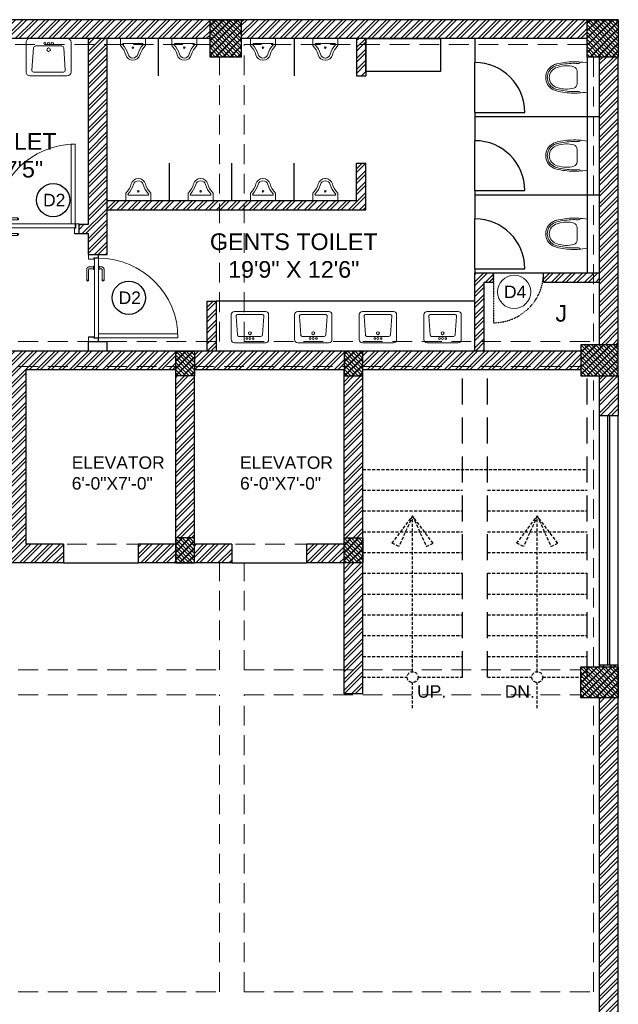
# Model space of a CAD drawing. Header units: inches. Extents: x 105152 to 158499, y 12149 to 30915.
# Tile 31 of 256: x 123996 to 124284, y 19449 to 19923. Entities that reach past the tile are written whole.
import ezdxf

# ---------------------------------------------------------------- set-up
doc = ezdxf.new("R2010")
doc.units = ezdxf.units.IN
doc.header["$MEASUREMENT"] = 0
doc.linetypes.add('HIDDEN', pattern=[0.375, 0.25, -0.125])
doc.layers.add('PD_BASE', color=8, linetype='Continuous', transparency=0.5)
for name, color, linetype, lineweight in [('PD_COLUMN', 2, 'Continuous', 60), ('PD_DOOR', 42, 'Continuous', 25), ('PD_HATCH', 45, 'Continuous', 9)]:
    doc.layers.add(name, color=color, linetype=linetype, lineweight=lineweight)
doc.styles.get("Standard").update_dxf_attribs({"font": 'arial.ttf', "height": 6})
doc.styles.add('style1', font='arial.ttf', dxfattribs={"height": 500})
doc.styles.add('STYLE3', font='romans.shx', dxfattribs={"height": 4})
pattern_1 = [(45, (150297.4604, 37802.4936), (-2.65165043, 2.65165043), []), (45, (150299.228, 37802.4936), (-2.65165043, 2.65165043), [])]
pattern_2 = [(45, (268611.2745, 45692.5978), (-1.767766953, 1.767766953), []), (135, (268611.2745, 45692.5978), (-1.767766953, -1.767766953), [])]

# ---------------------------------------------------------------- blocks, each defined once
blk = doc.blocks.new('columns2')
at = {"layer": 'PD_HATCH', "lineweight": 5}
h = blk.add_hatch(dxfattribs=at)
h.set_pattern_fill('ANSI37', color=173, scale=20)
h.paths.add_polyline_path([(387, -250), (387, -268), (369, -268), (369, -250)])
h.paths.add_polyline_path([(18, 0), (18, -15), (0, -15), (0, 0)])
h.paths.add_polyline_path([(18, -828), (18, -813), (0, -813), (0, -828)])
h.paths.add_polyline_path([(201, -870), (186, -870), (186, -888), (201, -888)])
h.paths.add_polyline_path([(570, -870), (555, -870), (555, -888), (570, -888)])
h.paths.add_polyline_path([(754.5, -870), (739.5, -870), (739.5, -888), (754.5, -888)])
h.paths.add_polyline_path([(934.5, -870), (919.5, -870), (919.5, -888), (934.5, -888)])
h.paths.add_polyline_path([(385.5, -870), (370.5, -870), (370.5, -888), (385.5, -888)])
h.paths.add_polyline_path([(201, 42), (186, 42), (186, 60), (201, 60)])
h.paths.add_polyline_path([(387, -578), (387, -560), (369, -560), (369, -578)])
h.paths.add_polyline_path([(1116, -731.5), (1116, -716.5), (1098, -716.5), (1098, -731.5)])
h.paths.add_polyline_path([(1116, -111.5), (1116, -96.5), (1098, -96.5), (1098, -111.5)])
h.paths.add_polyline_path([(1116, -561.5), (1116, -576.5), (1098, -576.5), (1098, -561.5)])
h.paths.add_polyline_path([(1116, -251.5), (1116, -266.5), (1098, -266.5), (1098, -251.5)])
h.paths.add_polyline_path([(0, -731.5), (0, -716.5), (18, -716.5), (18, -731.5)])
h.paths.add_polyline_path([(0, -111.5), (0, -96.5), (18, -96.5), (18, -111.5)])
h.paths.add_polyline_path([(0, -406.5), (0, -421.5), (18, -421.5), (18, -406.5)])
h.paths.add_polyline_path([(0, -561.5), (0, -576.5), (18, -576.5), (18, -561.5)])
h.paths.add_polyline_path([(0, -251.5), (0, -266.5), (18, -266.5), (18, -251.5)])
h.paths.add_polyline_path([(993, -111.5), (993, -99.5), (984, -99.5), (984, -111.5)])
h.paths.add_polyline_path([(993, -189.5), (993, -201.5), (984, -201.5), (984, -189.5)])
h.paths.add_polyline_path([(903, -111.5), (903, -99.5), (912, -99.5), (912, -111.5)])
h.paths.add_polyline_path([(903, -189.5), (903, -201.5), (912, -201.5), (912, -189.5)])
h.paths.add_polyline_path([(75, -870), (60, -870), (60, -888), (75, -888)])
h.paths.add_polyline_path([(1116, -870), (1101, -870), (1101, -888), (1116, -888)])
h.paths.add_polyline_path([(75, 42), (60, 42), (60, 60), (75, 60)])
h.paths.add_polyline_path([(570, 42), (555, 42), (555, 60), (570, 60)])
h.paths.add_polyline_path([(754.5, 42), (739.5, 42), (739.5, 60), (754.5, 60)])
h.paths.add_polyline_path([(934.5, 42), (919.5, 42), (919.5, 60), (934.5, 60)])
h.paths.add_polyline_path([(385.5, 42), (370.5, 42), (370.5, 60), (385.5, 60)])
h.paths.add_polyline_path([(1116, 42), (1101, 42), (1101, 60), (1116, 60)])
h.paths.add_polyline_path([(738, -250), (738, -268), (756, -268), (756, -250)])
h.paths.add_polyline_path([(756, -578), (756, -560), (738, -560), (738, -578)])
at = {"layer": 'PD_COLUMN', "color": 173, "lineweight": 5}
for points in [[(934.5, 42), (919.5, 42), (919.5, 60), (934.5, 60)], [(1116, 42), (1101, 42), (1101, 60), (1116, 60)], [(903, -111.5), (903, -99.5), (912, -99.5), (912, -111.5)], [(993, -111.5), (993, -99.5), (984, -99.5), (984, -111.5)], [(1116, -111.5), (1116, -96.5), (1098, -96.5), (1098, -111.5)], [(903, -189.5), (903, -201.5), (912, -201.5), (912, -189.5)], [(993, -189.5), (993, -201.5), (984, -201.5), (984, -189.5)], [(1116, -251.5), (1116, -266.5), (1098, -266.5), (1098, -251.5)]]:
    blk.add_lwpolyline(points, close=True, dxfattribs=at)
at = {"layer": 'PD_HATCH', "color": 173, "linetype": 'HIDDEN', "lineweight": 5, "ltscale": 38}
for p, q in [((754.5, 60), (919.5, 60)), ((1101, 60), (934.5, 60)), ((754.5, 48), (919.5, 48)), ((1101, 48), (936, 48)), ((936, -95), (936, 48)), ((924, -95), (924, 42)), ((1104, 42), (1104, -95)), ((1116, 42), (1116, -96.5)), ((756, -95), (924, -95)), ((936, -95), (1104, -95)), ((756, -107), (903, -107)), ((831, -192.5), (831, -107)), ((912, -107), (984, -107)), ((993, -107), (1098, -107)), ((903, -189.5), (903, -111.5)), ((912, -189.5), (912, -111.5)), ((984, -111.5), (984, -189.5)), ((993, -111.5), (993, -189.5)), ((1104, -251.5), (1104, -111.5)), ((1116, -251.5), (1116, -111.5)), ((903, -192.5), (831, -192.5)), ((984, -192.5), (912, -192.5)), ((903, -201.5), (822, -201.5)), ((984, -201.5), (912, -201.5)), ((924, -253), (924, -201.5)), ((936, -253), (936, -201.5)), ((984, -201.5), (984, -253)), ((993, -201.5), (993, -253)), ((756, -253), (924, -253)), ((936, -253), (1098, -253)), ((756, -265), (924, -265)), ((924, -408), (924, -265)), ((936, -265), (1098, -265)), ((936, -408), (936, -265)), ((1104, -408), (1104, -266.5)), ((1116, -561.5), (1116, -266.5)), ((756, -408), (924, -408)), ((936, -408), (1104, -408))]:
    blk.add_line(p, q, dxfattribs=at)
blk = doc.blocks.new('A$C24556D30')
at = {"color": 251, "lineweight": 5}
for p, q in [((170, 400), (170, 20)), ((300, 210), (300, 292)), ((300, 210), (300, 128))]:
    blk.add_line(p, q, dxfattribs=at)
for points in [[(280, 413, 0.02753), (170, 400, 0.02753)], [(570, 386, 0.054905), (350, 415, 0.054905)], [(565, 366, 0.054905), (350, 395, 0.054905)], [(300, 210), (300, 290, 0.704392)], [(300, 210), (300, 130, -0.704392)], [(170, 20, 0.02753), (280, 7, 0.02753)], [(565, 54, -0.054905), (350, 25, -0.054905)], [(570, 34, -0.054905), (350, 5, -0.054905)]]:
    blk.add_lwpolyline(points, format="xyb", dxfattribs=at)
for centre, radius, start, end in [((280, 413), 20, 184.5905, 273.8823), ((350, -585), 1000, 90, 94.0204), ((350, -585), 980, 90, 94.0204), ((360, 292), 60, 105.9249, 180), ((439, 15), 348, 69.701, 105.9249), ((530, 210), 135, 0, 77.2425), ((530, 210), 160, 60, 77.2425), ((530, 210), 180, 60, 77.2425), ((530, 210), 160, 0, 60), ((530, 210), 180, 0, 60), ((530, 210), 135, 282.7575, 0), ((530, 210), 160, 300, 0), ((530, 210), 180, 300, 0), ((280, 7), 20, 86.1177, 175.4095), ((350, 1005), 1000, 265.9796, 270), ((350, 1005), 980, 265.9796, 270), ((360, 128), 60, 180, 254.0751), ((439, 405), 348, 254.0751, 290.299), ((530, 210), 160, 282.7575, 300), ((530, 210), 180, 282.7575, 300)]:
    blk.add_arc(centre, radius, start, end, dxfattribs=at)
blk = doc.blocks.new('LV')
at = {"color": 251, "lineweight": 5}
for p, q in [((-305, 51), (-305, 459)), ((-254, 510), (254, 510)), ((-205, 127), (-226, 431)), ((-201, 458), (203, 458)), ((228, 431), (205, 127)), ((305, 459), (305, 51)), ((254, 0), (-254, 0)), ((180, 103), (-180, 103))]:
    blk.add_line(p, q, dxfattribs=at)
for centre, radius in [((0, 154), 23.6), ((-51, 67), 14.4), ((0, 67), 15.3), ((51, 67), 14.4)]:
    blk.add_circle(centre, radius, dxfattribs=at)
for centre, radius, start, end in [((-254, 459), 50.8, 90, 180), ((-201, 433), 25.4, 90, 184.2016), ((203, 433), 25.4, 355.4179, 90), ((254, 459), 50.8, 0, 90), ((-254, 51), 50.8, 180, 270), ((-180, 129), 25.4, 184.2016, 270), ((180, 129), 25.4, 270, 355.4179), ((254, 51), 50.8, 270, 0)]:
    blk.add_arc(centre, radius, start, end, dxfattribs=at)
blk = doc.blocks.new('A$C33087201')
at = {"color": 251, "lineweight": 5}
for p, q in [((0, 290), (165, 290)), ((0, 290), (0, 193)), ((330, 290), (165, 290)), ((330, 290), (330, 193)), ((38, 221), (292, 221))]:
    blk.add_line(p, q, dxfattribs=at)
blk.add_circle((165, 168), 10.4, dxfattribs=at)
for centre, radius, start, end in [((-216, -16), 301, 16.9059, 44.1446), ((38, 211), 10, 90, 221.8242), ((-216, -16), 331, 16.9059, 41.8242), ((546, -16), 331, 138.1758, 163.0941), ((546, -16), 301, 135.8554, 163.0941), ((292, 211), 10, 318.1758, 90), ((165, 96), 96.2, 195.0681, 270.0943), ((165, 96), 66.2, 195.0681, 270.0943), ((165, 96), 66.2, 269.9057, 344.9319), ((165, 96), 96.2, 269.9057, 344.9319)]:
    blk.add_arc(centre, radius, start, end, dxfattribs=at)
blk = doc.blocks.new('door 1')
at = {"layer": 'PD_DOOR', "color": 251, "lineweight": 5}
for p, q in [((159756, 15338), (159696, 15338)), ((159696, 15338), (159696, 15313)), ((159696, 15313), (159696, 15338)), ((159696, 15338), (159756, 15338)), ((159696, 15213), (159696, 15338)), ((159696, 15313), (159698, 15313)), ((159698, 15313), (159696, 15313)), ((159698, 15313), (159698, 15336)), ((159698, 15336), (159754, 15336)), ((159754, 15336), (159698, 15336)), ((159698, 15336), (159698, 15313)), ((159754, 15336), (159754, 15268)), ((159754, 15268), (159754, 15336)), ((159756, 15266), (159756, 15338)), ((159756, 15338), (159756, 15266)), ((160473, 15356), (160473, 15360)), ((160473, 15360), (160473, 15356)), ((160603, 15360), (160473, 15360)), ((160473, 15360), (160473, 15336)), ((160473, 15360), (160473, 15360)), ((160473, 15335), (160473, 15360)), ((160473, 15335), (160473, 15339)), ((160473, 15339), (160473, 15335)), ((160473, 15336), (160473, 15335)), ((160473, 15335), (160603, 15335)), ((160605, 15273), (160605, 15263)), ((160622, 15273), (160605, 15273)), ((160605, 15273), (160622, 15273)), ((160615, 15323), (160615, 15273)), ((160640, 15273), (160615, 15273)), ((160615, 15273), (160622, 15273)), ((160622, 15273), (160625, 15273)), ((160625, 15273), (160628, 15273)), ((160628, 15273), (160631, 15273)), ((160628, 15273), (160650, 15273)), ((160631, 15273), (160634, 15273)), ((160634, 15273), (160640, 15273)), ((160650, 15273), (160634, 15273)), ((160640, 15273), (160640, 15323)), ((160650, 15263), (160650, 15273)), ((160796, 15338), (160736, 15338)), ((160736, 15338), (160736, 15266)), ((160736, 15266), (160736, 15338)), ((160736, 15338), (160796, 15338)), ((160738, 15268), (160738, 15336)), ((160738, 15336), (160794, 15336)), ((160794, 15336), (160738, 15336)), ((160738, 15336), (160738, 15268)), ((160794, 15336), (160794, 15313)), ((160794, 15313), (160794, 15336)), ((160794, 15313), (160796, 15313)), ((160796, 15313), (160794, 15313)), ((160796, 15313), (160796, 15338)), ((160796, 15338), (160796, 15313)), ((160796, 15338), (160796, 15213)), ((159698, 15238), (159696, 15238)), ((159696, 15238), (159696, 15213)), ((159696, 15213), (159696, 15238)), ((159696, 15238), (159698, 15238)), ((159696, 15213), (159741, 15213)), ((159741, 15213), (159696, 15213)), ((159696, 15213), (159744, 15213)), ((159744, 15213), (159696, 15213)), ((159698, 15215), (159698, 15238)), ((159698, 15238), (159698, 15215)), ((159739, 15215), (159698, 15215)), ((159698, 15215), (159739, 15215)), ((159754, 15268), (159739, 15268)), ((159739, 15268), (159739, 15215)), ((159739, 15215), (159739, 15268)), ((159739, 15268), (159754, 15268)), ((159741, 15213), (159741, 15266)), ((159741, 15266), (159756, 15266)), ((159756, 15266), (159741, 15266)), ((159741, 15266), (159741, 15213)), ((160748, 15263), (159744, 15263)), ((159744, 15263), (159744, 15213)), ((160748, 15263), (159744, 15263)), ((159744, 15263), (159744, 15213)), ((159794, 15213), (159744, 15213)), ((159744, 15213), (159744, 14209)), ((159744, 15213), (160748, 15213)), ((159744, 15213), (159794, 15213)), ((159744, 15213), (159794, 15213)), ((159794, 15213), (159744, 15213)), ((159794, 14209), (159794, 15213)), ((159794, 15213), (160748, 15213)), ((159794, 15213), (160748, 15213)), ((160748, 15213), (159794, 15213)), ((160473, 15165), (160473, 15161)), ((160473, 15161), (160473, 15165)), ((160603, 15165), (160473, 15165)), ((160473, 15165), (160473, 15141)), ((160473, 15165), (160473, 15165)), ((160473, 15140), (160473, 15165)), ((160650, 15263), (160605, 15263)), ((160605, 15263), (160650, 15263)), ((160605, 15213), (160605, 15203)), ((160605, 15213), (160650, 15213)), ((160639, 15213), (160605, 15213)), ((160605, 15203), (160650, 15203)), ((160650, 15203), (160605, 15203)), ((160615, 15203), (160615, 15178)), ((160615, 15203), (160640, 15203)), ((160640, 15203), (160615, 15203)), ((160618, 15268), (160618, 15263)), ((160638, 15268), (160618, 15268)), ((160618, 15268), (160638, 15268)), ((160638, 15263), (160618, 15263)), ((160618, 15263), (160638, 15263)), ((160618, 15213), (160618, 15208)), ((160618, 15213), (160638, 15213)), ((160618, 15213), (160618, 15213)), ((160638, 15213), (160618, 15213)), ((160618, 15208), (160638, 15208)), ((160638, 15208), (160618, 15208)), ((160638, 15263), (160638, 15268)), ((160638, 15208), (160638, 15213)), ((160650, 15213), (160639, 15213)), ((160640, 15178), (160640, 15203)), ((160650, 15203), (160650, 15213)), ((160736, 15266), (160751, 15266)), ((160751, 15266), (160736, 15266)), ((160753, 15268), (160738, 15268)), ((160738, 15268), (160753, 15268)), ((160748, 15213), (160748, 15263)), ((160748, 15263), (160748, 15213)), ((160748, 15213), (160796, 15213)), ((160796, 15213), (160748, 15213)), ((160751, 15266), (160751, 15213)), ((160751, 15213), (160751, 15266)), ((160751, 15213), (160796, 15213)), ((160796, 15213), (160751, 15213)), ((160753, 15215), (160753, 15268)), ((160753, 15268), (160753, 15215)), ((160794, 15215), (160753, 15215)), ((160753, 15215), (160794, 15215)), ((160796, 15238), (160794, 15238)), ((160794, 15238), (160794, 15215)), ((160794, 15215), (160794, 15238)), ((160794, 15238), (160796, 15238)), ((160796, 15213), (160796, 15238)), ((160796, 15238), (160796, 15213)), ((160473, 15144), (160473, 15140)), ((160473, 15140), (160473, 15144)), ((160473, 15141), (160473, 15140)), ((160473, 15140), (160603, 15140)), ((159744, 14209), (159794, 14209))]:
    blk.add_line(p, q, dxfattribs=at)
at = {"layer": 'PD_DOOR', "color": 251, "lineweight": 5, "flags": 128}
for points in [[(160460, 15348), (160460, 15348), (160460, 15349), (160461, 15349), (160461, 15350), (160461, 15350), (160461, 15351), (160461, 15351), (160461, 15352), (160461, 15352), (160461, 15353), (160462, 15353), (160462, 15353), (160462, 15354), (160462, 15354), (160463, 15355), (160463, 15355), (160463, 15356), (160464, 15356), (160464, 15356), (160464, 15357), (160465, 15357), (160465, 15357), (160465, 15358), (160466, 15358), (160466, 15358), (160467, 15358), (160467, 15359), (160467, 15359), (160468, 15359), (160468, 15359), (160469, 15359), (160469, 15360), (160470, 15360), (160470, 15360), (160471, 15360), (160471, 15360), (160472, 15360), (160472, 15360), (160473, 15360), (160473, 15360)], [(160473, 15335), (160472, 15335), (160472, 15335), (160471, 15335), (160471, 15335), (160470, 15335), (160470, 15336), (160469, 15336), (160469, 15336), (160469, 15336), (160468, 15336), (160468, 15336), (160467, 15337), (160467, 15337), (160466, 15337), (160466, 15337), (160465, 15338), (160465, 15338), (160465, 15338), (160464, 15339), (160464, 15339), (160464, 15339), (160463, 15340), (160463, 15340), (160463, 15340), (160462, 15341), (160462, 15341), (160462, 15342), (160462, 15342), (160461, 15343), (160461, 15343), (160461, 15344), (160461, 15344), (160461, 15345), (160461, 15345), (160461, 15346), (160461, 15346), (160460, 15347), (160460, 15347), (160460, 15348), (160460, 15348)], [(160640, 15323), (160640, 15324), (160640, 15326), (160640, 15327), (160640, 15329), (160640, 15330), (160639, 15332), (160639, 15333), (160639, 15334), (160638, 15336), (160637, 15337), (160637, 15339), (160636, 15340), (160635, 15341), (160635, 15343), (160634, 15344), (160633, 15345), (160632, 15346), (160631, 15347), (160630, 15348), (160629, 15350), (160628, 15351), (160627, 15352), (160626, 15352), (160624, 15353), (160623, 15354), (160622, 15355), (160621, 15356), (160619, 15356), (160618, 15357), (160617, 15358), (160615, 15358), (160614, 15359), (160612, 15359), (160611, 15359), (160609, 15360), (160608, 15360), (160606, 15360), (160605, 15360), (160603, 15360), (160603, 15360)], [(160603, 15335), (160603, 15335), (160604, 15335), (160604, 15335), (160605, 15335), (160605, 15335), (160606, 15335), (160606, 15335), (160607, 15335), (160607, 15334), (160608, 15334), (160608, 15334), (160609, 15334), (160609, 15333), (160610, 15333), (160610, 15333), (160610, 15333), (160611, 15332), (160611, 15332), (160612, 15332), (160612, 15331), (160612, 15331), (160613, 15331), (160613, 15330), (160613, 15330), (160613, 15329), (160614, 15329), (160614, 15329), (160614, 15328), (160614, 15328), (160615, 15327), (160615, 15327), (160615, 15326), (160615, 15326), (160615, 15325), (160615, 15325), (160615, 15324), (160615, 15324), (160615, 15323), (160615, 15323), (160615, 15323)], [(160460, 15153), (160460, 15153), (160460, 15154), (160461, 15154), (160461, 15155), (160461, 15155), (160461, 15156), (160461, 15156), (160461, 15157), (160461, 15157), (160461, 15158), (160462, 15158), (160462, 15158), (160462, 15159), (160462, 15159), (160463, 15160), (160463, 15160), (160463, 15161), (160464, 15161), (160464, 15161), (160464, 15162), (160465, 15162), (160465, 15162), (160465, 15163), (160466, 15163), (160466, 15163), (160467, 15163), (160467, 15164), (160467, 15164), (160468, 15164), (160468, 15164), (160469, 15164), (160469, 15165), (160470, 15165), (160470, 15165), (160471, 15165), (160471, 15165), (160472, 15165), (160472, 15165), (160473, 15165), (160473, 15165)], [(160473, 15140), (160472, 15140), (160472, 15140), (160471, 15140), (160471, 15140), (160470, 15140), (160470, 15141), (160469, 15141), (160469, 15141), (160469, 15141), (160468, 15141), (160468, 15141), (160467, 15142), (160467, 15142), (160466, 15142), (160466, 15142), (160465, 15143), (160465, 15143), (160465, 15143), (160464, 15144), (160464, 15144), (160464, 15144), (160463, 15145), (160463, 15145), (160463, 15145), (160462, 15146), (160462, 15146), (160462, 15147), (160462, 15147), (160461, 15148), (160461, 15148), (160461, 15149), (160461, 15149), (160461, 15150), (160461, 15150), (160461, 15151), (160461, 15151), (160460, 15152), (160460, 15152), (160460, 15153), (160460, 15153)], [(160603, 15140), (160604, 15140), (160606, 15140), (160607, 15140), (160609, 15141), (160610, 15141), (160612, 15141), (160613, 15142), (160615, 15142), (160616, 15143), (160618, 15143), (160619, 15144), (160620, 15144), (160622, 15145), (160623, 15146), (160624, 15147), (160625, 15148), (160627, 15148), (160628, 15149), (160629, 15150), (160630, 15152), (160631, 15153), (160632, 15154), (160633, 15155), (160634, 15156), (160634, 15157), (160635, 15159), (160636, 15160), (160637, 15161), (160637, 15163), (160638, 15164), (160638, 15165), (160639, 15167), (160639, 15168), (160640, 15170), (160640, 15171), (160640, 15173), (160640, 15174), (160640, 15176), (160640, 15177), (160640, 15178)], [(160615, 15178), (160615, 15177), (160615, 15177), (160615, 15176), (160615, 15176), (160615, 15175), (160615, 15175), (160615, 15174), (160615, 15174), (160615, 15173), (160614, 15173), (160614, 15172), (160614, 15172), (160614, 15171), (160614, 15171), (160613, 15171), (160613, 15170), (160613, 15170), (160612, 15169), (160612, 15169), (160612, 15169), (160611, 15168), (160611, 15168), (160611, 15168), (160610, 15167), (160610, 15167), (160609, 15167), (160609, 15167), (160608, 15166), (160608, 15166), (160607, 15166), (160607, 15166), (160607, 15166), (160606, 15166), (160606, 15165), (160605, 15165), (160605, 15165), (160604, 15165), (160604, 15165), (160603, 15165), (160603, 15165)]]:
    blk.add_lwpolyline(points, dxfattribs=at)
at = {"layer": 'PD_DOOR', "color": 251, "lineweight": 5}
blk.add_arc((159744, 15213), 1004, 270, 0, dxfattribs=at)
blk = doc.blocks.new('DOOR1')
at = {"color": 251, "xscale": 0.03818181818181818, "yscale": 0.03818181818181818, "zscale": 0.03818181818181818, "rotation": 90}
blk.add_blockref('door 1', (-2370.94, -8406.75), dxfattribs=at)
blk = doc.blocks.new('D4')
at = {"layer": 'PD_DOOR', "lineweight": 5}
blk.add_circle((0, 0), 8, dxfattribs=at)
at = {"layer": 'PD_DOOR', "insert": (-4.87, 3.03), "char_height": 6, "width": 47.1418, "attachment_point": 1}
blk.add_mtext('D4', dxfattribs=at)

msp = doc.modelspace()

# ---------------------------------------------------------------- hatches: boundary and pattern name
at = {"layer": 'PD_BASE'}
h = msp.add_hatch(dxfattribs=at)
h.set_pattern_fill('ANSI32', color=256, scale=10)
h.set_pattern_definition([(45, (123173.841, 19088.8573), (-2.65165, 2.65165), []), (45, (123175.6088, 19088.8573), (-2.65165, 2.65165), [])])
h.paths.add_polyline_path([(123176.99, 19131.61), (123167.99, 19131.61), (123167.99, 19050.11), (123176.99, 19050.11)])
h.paths.add_polyline_path([(123538.49, 18984.11), (123368.99, 18984.11), (123368.99, 18975.11), (123538.49, 18975.11)])
h.paths.add_polyline_path([(123722.99, 18984.11), (123553.49, 18984.11), (123553.49, 18975.11), (123722.99, 18975.11)])
h.paths.add_polyline_path([(123176.99, 19848.11), (123167.99, 19848.11), (123167.99, 19766.61), (123176.99, 19766.61)])
h.paths.add_polyline_path([(123176.99, 19751.61), (123167.99, 19751.61), (123167.99, 19611.61), (123176.99, 19611.61)])
h.paths.add_polyline_path([(123176.99, 19596.61), (123167.99, 19596.61), (123167.99, 19456.61), (123176.99, 19456.61)])
h.paths.add_polyline_path([(123176.99, 19441.61), (123167.99, 19441.61), (123167.99, 19301.61), (123176.99, 19301.61)])
h.paths.add_polyline_path([(123176.99, 19286.61), (123167.99, 19286.61), (123167.99, 19146.61), (123176.99, 19146.61)])
h.paths.add_polyline_path([(124268.99, 19923.11), (124102.49, 19923.11), (124102.49, 19914.11), (124268.99, 19914.11)])
h.paths.add_polyline_path([(124087.49, 19923.11), (123922.49, 19923.11), (123922.49, 19914.11), (124087.49, 19914.11)])
h.paths.add_polyline_path([(123907.49, 19923.11), (123737.99, 19923.11), (123737.99, 19914.11), (123907.49, 19914.11)])
h.paths.add_polyline_path([(123722.99, 19923.11), (123553.49, 19923.11), (123553.49, 19914.11), (123722.99, 19914.11)])
h.paths.add_polyline_path([(123353.99, 19923.11), (123242.99, 19923.11), (123242.99, 19914.11), (123353.99, 19914.11)])
h.paths.add_polyline_path([(123227.99, 19923.11), (123167.99, 19923.11), (123167.99, 19863.11), (123176.99, 19863.11), (123176.99, 19914.11), (123227.99, 19914.11)])
h.paths.add_polyline_path([(123176.99, 19035.11), (123167.99, 19035.11), (123167.99, 18975.11), (123227.99, 18975.11), (123227.99, 18984.11), (123176.99, 18984.11)])
h.paths.add_polyline_path([(123353.99, 18984.11), (123242.99, 18984.11), (123242.99, 18975.11), (123353.99, 18975.11)])
h.paths.add_polyline_path([(123762.74, 18984.11), (123737.99, 18984.11), (123737.99, 18975.11), (123762.74, 18975.11)])
h.paths.add_polyline_path([(123907.49, 18984.11), (123882.74, 18984.11), (123882.74, 18975.11), (123907.49, 18975.11)])
h.paths.add_polyline_path([(123944.99, 18984.11), (123922.49, 18984.11), (123922.49, 18975.11), (123944.99, 18975.11)])
h.paths.add_polyline_path([(124087.49, 18984.11), (124064.99, 18984.11), (124064.99, 18975.11), (124087.49, 18975.11)])
h.paths.add_polyline_path([(124124.99, 18984.11), (124102.49, 18984.11), (124102.49, 18975.11), (124124.99, 18975.11)])
h.paths.add_polyline_path([(124268.99, 18984.11), (124244.99, 18984.11), (124244.99, 18975.11), (124268.99, 18975.11)])
h.paths.add_polyline_path([(124283.99, 18993.11), (124274.99, 18993.11)])
h.paths.add_polyline_path([(124283.99, 19131.61), (124274.99, 19131.61), (124274.99, 18993.11), (124283.99, 18993.11)])
h.paths.add_polyline_path([(124283.99, 19286.61), (124274.99, 19286.61), (124274.99, 19146.61), (124283.99, 19146.61)])
h.paths.add_polyline_path([(124283.99, 19596.61), (124274.99, 19596.61), (124274.99, 19301.61), (124283.99, 19301.61)])
h.paths.add_polyline_path([(124283.99, 19905.11), (124274.99, 19905.11), (124274.99, 19766.61), (124283.99, 19766.61)])
h.paths.add_polyline_path([(124265.99, 19763.61), (124160.99, 19763.61), (124160.99, 19754.61), (124265.99, 19754.61)])
h.paths.add_polyline_path([(124160.99, 19751.61), (124151.99, 19751.61), (124151.99, 19673.61), (124160.99, 19673.61)])
h.paths.add_polyline_path([(124151.99, 19763.61), (124079.99, 19763.61), (124079.99, 19754.61), (124151.99, 19754.61)])
h.paths.add_polyline_path([(124079.99, 19751.61), (124070.99, 19751.61), (124070.99, 19673.61), (124079.99, 19673.61)])
h.paths.add_polyline_path([(124070.99, 19763.61), (123989.99, 19763.61), (123989.99, 19661.61), (124016.99, 19661.61), (124016.99, 19670.61), (123998.99, 19670.61), (123998.99, 19754.61), (124070.99, 19754.61)])
h.paths.add_polyline_path([(124070.99, 19670.61), (124052.99, 19670.61), (124052.99, 19661.61), (124070.99, 19661.61)], flags=17)
h.paths.add_polyline_path([(124097.99, 19670.61), (124079.99, 19670.61), (124079.99, 19661.61), (124097.99, 19661.61)])
h.paths.add_polyline_path([(124151.99, 19670.61), (124133.99, 19670.61), (124133.99, 19661.61), (124151.99, 19661.61)])
h.paths.add_polyline_path([(124160.99, 19661.61), (124151.99, 19661.61), (124151.99, 19598.61), (124160.99, 19598.61)])
h.paths.add_polyline_path([(124283.99, 19612.61), (124274.99, 19612.61), (124274.99, 19611.61), (124283.99, 19611.61)])
h.paths.add_polyline_path([(124283.99, 19751.61), (124274.99, 19751.61), (124274.99, 19732.61), (124283.99, 19732.61)])
h.paths.add_polyline_path([(123405.74, 19914.11), (123405.74, 19923.11), (123368.99, 19923.11), (123368.99, 19914.11)])
h.paths.add_polyline_path([(123501.74, 19923.11), (123501.74, 19914.11), (123538.49, 19914.11), (123538.49, 19923.11)])
h = msp.add_hatch(dxfattribs=at)
h.set_pattern_fill('ANSI37', color=256, scale=20)
h.set_pattern_definition(pattern_2)
h.paths.add_polyline_path([(124102.49, 19923.11), (124087.49, 19923.11), (124087.49, 19905.11), (124102.49, 19905.11)])
h = msp.add_hatch(dxfattribs=at)
h.set_pattern_fill('ANSI37', color=256, scale=20)
h.set_pattern_definition(pattern_2)
h.paths.add_polyline_path([(124283.99, 19923.11), (124268.99, 19923.11), (124268.99, 19905.11), (124283.99, 19905.11)])
h = msp.add_hatch(dxfattribs=at)
h.set_pattern_fill('ANSI32', color=256, scale=10)
h.set_pattern_definition(pattern_1)
h.paths.add_polyline_path([(123758.99, 19914.11), (123752.99, 19914.11), (123752.99, 19878.11), (123758.99, 19878.11)])
h.paths.add_polyline_path([(123758.99, 19878.11), (123752.99, 19878.11), (123752.99, 19842.11), (123758.99, 19842.11)])
h.paths.add_polyline_path([(123752.99, 19842.11), (123752.99, 19806.11), (123758.99, 19806.11), (123758.99, 19842.11)])
h.paths.add_polyline_path([(123758.99, 19806.11), (123752.99, 19806.11), (123752.99, 19770.11), (123758.99, 19770.11)])
h.paths.add_polyline_path([(123758.99, 19770.11), (123752.99, 19770.11), (123752.99, 19734.11), (123758.99, 19734.11)])
h.paths.add_polyline_path([(123758.99, 19734.11), (123752.99, 19734.11), (123752.99, 19698.11), (123758.99, 19698.11)])
h.paths.add_polyline_path([(124037.99, 19914.11), (124028.99, 19914.11), (124028.99, 19824.61), (124024.49, 19824.61), (124024.49, 19820.11), (124028.99, 19820.11), (124028.99, 19810.11), (124037.99, 19810.11)])
h.paths.add_polyline_path([(123956.99, 19914.11), (123952.49, 19914.11), (123952.49, 19824.61), (123947.99, 19824.61), (123947.99, 19820.11), (123982.49, 19820.11), (123982.49, 19824.61), (123956.99, 19824.61)])
h.paths.add_polyline_path([(123952.49, 19896.11), (123949.49, 19896.11), (123949.49, 19891.61), (123952.49, 19891.61)], flags=17)
h.paths.add_polyline_path([(123925.49, 19896.11), (123922.49, 19896.11), (123922.49, 19905.11), (123917.99, 19905.11), (123917.99, 19896.11), (123907.49, 19896.11), (123907.49, 19891.61), (123925.49, 19891.61)])
h.paths.add_polyline_path([(123871.49, 19914.11), (123866.99, 19914.11), (123866.99, 19898.11), (123866.99, 19891.61), (123871.49, 19891.61), (123871.49, 19896.11)])
h.paths.add_polyline_path([(124162.49, 19914.11), (124157.99, 19914.11), (124157.99, 19896.11), (124162.49, 19896.11)])
h = msp.add_hatch(dxfattribs=at)
h.set_pattern_fill('ANSI32', color=256, scale=10)
h.set_pattern_definition(pattern_1)
h.paths.add_polyline_path([(124090.49, 19787.61), (124085.99, 19787.61), (124085.99, 19763.61), (124090.49, 19763.61)])
h.paths.add_polyline_path([(124223.99, 19801.23), (124214.99, 19801.23), (124214.99, 19763.61), (124219.49, 19763.61), (124219.49, 19796.73), (124223.99, 19796.73)])
h.paths.add_polyline_path([(124274.99, 19801.23), (124247.99, 19801.23), (124247.99, 19796.73), (124274.99, 19796.73)])
h.paths.add_polyline_path([(124162.49, 19854.11), (124157.99, 19854.11), (124157.99, 19836.11), (124037.99, 19836.11), (124037.99, 19831.61), (124162.49, 19831.61)])
h = msp.add_hatch(dxfattribs=at)
h.set_pattern_fill('ANSI37', color=256, scale=20)
h.set_pattern_definition(pattern_2)
h.paths.add_polyline_path([(124283.99, 19751.61), (124283.99, 19766.61), (124265.99, 19766.61), (124265.99, 19751.61)])
h = msp.add_hatch(dxfattribs=at)
h.set_pattern_fill('ANSI37', color=256, scale=20)
h.set_pattern_definition(pattern_2)
h.paths.add_polyline_path([(124160.99, 19751.61), (124160.99, 19763.61), (124151.99, 19763.61), (124151.99, 19751.61)])
h.paths.add_polyline_path([(124079.99, 19751.61), (124079.99, 19763.61), (124070.99, 19763.61), (124070.99, 19751.61)])
h.paths.add_polyline_path([(124079.99, 19661.61), (124079.99, 19673.61), (124070.99, 19673.61), (124070.99, 19661.61)])
h.paths.add_polyline_path([(124160.99, 19673.61), (124151.99, 19673.61), (124151.99, 19661.61), (124160.99, 19661.61)])
h = msp.add_hatch(dxfattribs=at)
h.set_pattern_fill('ANSI37', color=256, scale=20)
h.set_pattern_definition(pattern_2)
h.paths.add_polyline_path([(124283.99, 19611.61), (124283.99, 19596.61), (124265.99, 19596.61), (124265.99, 19611.61)])

# ---------------------------------------------------------------- linework, layer by layer
at = {"layer": 'PD_BASE', "lineweight": 30}
for p, q in [((124283.99, 19923.11), (123501.74, 19923.11)), ((124087.49, 19914.11), (123922.49, 19914.11)), ((124028.99, 19824.61), (124028.99, 19914.11)), ((124268.99, 19914.11), (124102.48, 19914.11)), ((124157.99, 19914.11), (124157.99, 19896.11)), ((124162.49, 19914.11), (124162.49, 19896.11)), ((124268.99, 19905.11), (124268.99, 19801.23)), ((124157.99, 19896.11), (124162.49, 19896.11)), ((124157.99, 19836.11), (124157.99, 19854.11)), ((124157.99, 19854.11), (124162.49, 19854.11)), ((124162.49, 19831.61), (124162.49, 19854.11)), ((124037.99, 19836.11), (124157.99, 19836.11)), ((124037.99, 19831.61), (124162.49, 19831.61)), ((124024.49, 19824.61), (124028.99, 19824.61)), ((124024.49, 19820.11), (124024.49, 19824.61)), ((124024.49, 19820.11), (124028.99, 19820.11)), ((124028.99, 19810.11), (124028.99, 19820.11)), ((124214.99, 19763.61), (124214.99, 19801.23)), ((124214.99, 19801.23), (124223.99, 19801.23)), ((124223.99, 19796.73), (124223.99, 19801.23)), ((124247.99, 19801.23), (124274.99, 19801.23)), ((124247.99, 19796.73), (124247.99, 19801.23)), ((124219.49, 19763.61), (124219.49, 19796.73)), ((124219.49, 19796.73), (124223.99, 19796.73)), ((124247.99, 19796.73), (124274.99, 19796.73)), ((124085.99, 19787.61), (124085.99, 19763.61)), ((124085.99, 19787.61), (124090.49, 19787.61)), ((124090.49, 19787.61), (124090.49, 19763.61)), ((124028.99, 19763.61), (124028.99, 19768.11)), ((124028.99, 19768.11), (124037.99, 19768.11)), ((124037.99, 19763.61), (124037.99, 19768.11)), ((124070.99, 19763.61), (123989.99, 19763.61)), ((124070.99, 19661.61), (124070.99, 19763.61)), ((124265.99, 19763.61), (124070.99, 19763.61)), ((123998.99, 19670.61), (123998.99, 19754.61)), ((124070.99, 19754.61), (123998.99, 19754.61)), ((124070.99, 19670.61), (124070.99, 19754.61)), ((124079.99, 19670.61), (124079.99, 19754.61)), ((124151.99, 19754.61), (124079.99, 19754.61)), ((124151.99, 19670.61), (124151.99, 19754.61)), ((124160.99, 19598.61), (124160.99, 19754.61)), ((124265.99, 19754.61), (124160.99, 19754.61)), ((124274.99, 19732.61), (124274.99, 19751.61)), ((124283.99, 19751.61), (124283.99, 19732.61)), ((124274.99, 19732.61), (124283.99, 19732.61)), ((124016.99, 19670.61), (123998.99, 19670.61)), ((124016.99, 19670.61), (124016.99, 19661.61)), ((124070.99, 19670.61), (124052.99, 19670.61)), ((124052.99, 19670.61), (124052.99, 19661.61)), ((124097.99, 19670.61), (124079.99, 19670.61)), ((124097.99, 19670.61), (124097.99, 19661.61)), ((124151.99, 19670.61), (124133.99, 19670.61)), ((124133.99, 19670.61), (124133.99, 19661.61)), ((124016.99, 19661.61), (123989.99, 19661.61)), ((124070.99, 19661.61), (124052.99, 19661.61)), ((124097.99, 19661.61), (124070.99, 19661.61)), ((124151.99, 19661.61), (124133.99, 19661.61)), ((124151.99, 19598.61), (124151.99, 19661.61)), ((124274.99, 19611.61), (124274.99, 19612.61)), ((124274.99, 19612.61), (124283.99, 19612.61)), ((124283.99, 19301.61), (124283.99, 19612.61)), ((124160.99, 19598.61), (124151.99, 19598.61)), ((124274.99, 19301.61), (124274.99, 19596.61))]:
    msp.add_line(p, q, dxfattribs=at)
at = {"layer": 'PD_BASE', "ltscale": 12}
for p, q in [((124062.74, 19896.11), (124062.74, 19914.11)), ((124127.99, 19914.11), (124127.99, 19896.11)), ((124214.99, 19914.11), (124214.99, 19902.48)), ((124214.99, 19878.48), (124214.99, 19902.48)), ((124214.99, 19878.48), (124214.99, 19864.86)), ((124214.99, 19878.48), (124238.99, 19878.48)), ((124214.99, 19876.48), (124274.99, 19876.48)), ((124214.99, 19840.86), (124214.99, 19864.86)), ((124067.99, 19836.11), (124067.99, 19854.11)), ((124097.99, 19836.11), (124097.99, 19854.11)), ((124127.99, 19836.11), (124127.99, 19854.11)), ((124214.99, 19840.86), (124214.99, 19827.23)), ((124214.99, 19840.86), (124238.99, 19840.86)), ((124214.99, 19838.86), (124274.99, 19838.86)), ((124214.99, 19803.23), (124214.99, 19827.23)), ((124214.99, 19803.23), (124214.99, 19801.23)), ((124214.99, 19803.23), (124238.99, 19803.23)), ((124223.99, 19801.23), (124247.99, 19801.23)), ((124214.99, 19787.61), (124090.49, 19787.61))]:
    msp.add_line(p, q, dxfattribs=at)
at = {"layer": 'PD_BASE', "linetype": 'HIDDEN', "ltscale": 0.2}
msp.add_line((124223.99, 19801.23), (124223.99, 19777.23), dxfattribs=at)
at = {"layer": 'PD_BASE', "linetype": 'HIDDEN', "ltscale": 50}
for p, q in [((124208.99, 19606.61), (124208.99, 19754.61)), ((124220.99, 19606.61), (124220.99, 19754.61)), ((124268.99, 19606.61), (124268.99, 19751.61))]:
    msp.add_line(p, q, dxfattribs=at)
at = {"layer": 'PD_BASE'}
for p, q in [((124274.99, 19612.61), (124274.99, 19732.61)), ((124278.99, 19612.61), (124278.99, 19732.61)), ((124279.99, 19612.61), (124279.99, 19732.61)), ((124283.99, 19612.61), (124283.99, 19732.61)), ((124016.99, 19661.61), (124052.99, 19661.61)), ((124097.99, 19661.61), (124133.99, 19661.61))]:
    msp.add_line(p, q, dxfattribs=at)
at = {"layer": 'PD_BASE', "linetype": 'HIDDEN', "ltscale": 6}
for p, q in [((124160.99, 19706.61), (124268.99, 19706.61)), ((124160.99, 19696.61), (124208.99, 19696.61)), ((124220.99, 19696.61), (124268.99, 19696.61)), ((124160.99, 19686.61), (124208.99, 19686.61)), ((124220.99, 19686.61), (124268.99, 19686.61)), ((124160.99, 19676.61), (124208.99, 19676.61)), ((124220.99, 19676.61), (124268.99, 19676.61)), ((124160.99, 19666.61), (124208.99, 19666.61)), ((124220.99, 19666.61), (124268.99, 19666.61)), ((124160.99, 19656.61), (124208.99, 19656.61)), ((124220.99, 19656.61), (124268.99, 19656.61)), ((124160.99, 19646.61), (124208.99, 19646.61)), ((124220.99, 19646.61), (124268.99, 19646.61)), ((124160.99, 19636.61), (124208.99, 19636.61)), ((124220.99, 19636.61), (124268.99, 19636.61)), ((124160.99, 19626.61), (124208.99, 19626.61)), ((124220.99, 19626.61), (124268.99, 19626.61)), ((124160.99, 19616.61), (124208.99, 19616.61)), ((124220.99, 19616.61), (124268.99, 19616.61)), ((124160.99, 19606.61), (124182.37, 19606.61)), ((124187.61, 19606.61), (124208.99, 19606.61)), ((124220.99, 19606.61), (124242.37, 19606.61)), ((124247.61, 19606.61), (124268.99, 19606.61))]:
    msp.add_line(p, q, dxfattribs=at)
at = {"layer": 'PD_BASE'}
for points in [[(124102.49, 19905.11), (124087.49, 19905.11), (124087.49, 19923.11), (124102.49, 19923.11)], [(124283.99, 19905.11), (124268.99, 19905.11), (124268.99, 19923.11), (124283.99, 19923.11)], [(124283.99, 19751.61), (124283.99, 19766.61), (124265.99, 19766.61), (124265.99, 19751.61)], [(124070.99, 19751.61), (124070.99, 19763.61), (124079.99, 19763.61), (124079.99, 19751.61)], [(124160.99, 19751.61), (124160.99, 19763.61), (124151.99, 19763.61), (124151.99, 19751.61)], [(124070.99, 19673.61), (124070.99, 19661.61), (124079.99, 19661.61), (124079.99, 19673.61)], [(124160.99, 19673.61), (124160.99, 19661.61), (124151.99, 19661.61), (124151.99, 19673.61)], [(124283.99, 19611.61), (124283.99, 19596.61), (124265.99, 19596.61), (124265.99, 19611.61)]]:
    msp.add_lwpolyline(points, close=True, dxfattribs=at)
at = {"layer": 'PD_BASE', "lineweight": 30}
for points in [[(124028.99, 19810.11), (124037.99, 19810.11), (124037.99, 19914.11)], [(124274.99, 19766.61), (124274.99, 19905.11)], [(124283.99, 19766.61), (124283.99, 19766.61), (124283.99, 19905.11)]]:
    msp.add_lwpolyline(points, dxfattribs=at)
at = {"layer": 'PD_BASE', "ltscale": 12}
msp.add_lwpolyline([(124162.49, 19914.11), (124198.49, 19914.11), (124198.49, 19898.11), (124162.49, 19898.11)], close=True, dxfattribs=at)
at = {"layer": 'PD_BASE', "linetype": 'HIDDEN', "ltscale": 6}
for points in [[(124184.99, 19684.19), (124178.42, 19669.57), (124175.1, 19671.05), (124184.99, 19684.19)], [(124184.99, 19609.23), (124184.99, 19684.19)], [(124184.99, 19684.19), (124191.57, 19669.57), (124194.88, 19671.05), (124184.99, 19684.19)], [(124244.99, 19684.19), (124238.42, 19669.57), (124235.1, 19671.05), (124244.99, 19684.19)], [(124244.99, 19609.23), (124244.99, 19684.19)], [(124244.99, 19684.19), (124251.57, 19669.57), (124254.88, 19671.05), (124244.99, 19684.19)], [(124184.99, 19591.65), (124184.99, 19603.99)], [(124244.99, 19591.65), (124244.99, 19603.99)]]:
    msp.add_lwpolyline(points, dxfattribs=at)
at = {"layer": 'PD_BASE'}
for centre in [(124012.03, 19836.25), (124048.39, 19789.24)]:
    msp.add_circle(centre, 8, dxfattribs=at)
at = {"layer": 'PD_BASE', "linetype": 'HIDDEN', "ltscale": 6}
for centre in [(124184.99, 19606.61), (124244.99, 19606.61)]:
    msp.add_circle(centre, 2.62, dxfattribs=at)
at = {"layer": 'PD_BASE', "ltscale": 12}
for centre in [(124214.99, 19878.48), (124214.99, 19840.86), (124214.99, 19803.23)]:
    msp.add_arc(centre, 24, 0, 90, dxfattribs=at)
at = {"layer": 'PD_BASE', "linetype": 'HIDDEN', "ltscale": 0.2}
msp.add_arc((124223.99, 19801.23), 24, 270, 0, dxfattribs=at)

# ---------------------------------------------------------------- block references
at = {"layer": 'PD_BASE', "ltscale": 12, "rotation": 180}
for name, p, xscale, yscale, zscale in [('LV', (124009.81, 19914.11), 0.03542840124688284, 0.03542840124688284, 0.03542840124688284), ('A$C24556D30', (124275.25, 19903.03), 0.03684210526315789, 0.03684210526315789, 0.03684210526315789), ('A$C24556D30', (124275.25, 19865.41), 0.03684210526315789, 0.03684210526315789, 0.03684210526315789), ('A$C33087201', (124058.99, 19846.64), 0.03636363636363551, 0.03636363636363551, 0.03636363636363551), ('A$C33087201', (124088.99, 19846.64), 0.03636363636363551, 0.03636363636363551, 0.03636363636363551), ('A$C33087201', (124118.99, 19846.64), 0.03636363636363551, 0.03636363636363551, 0.03636363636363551), ('A$C33087201', (124148.99, 19846.64), 0.03636363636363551, 0.03636363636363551, 0.03636363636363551), ('A$C24556D30', (124275.25, 19827.78), 0.03684210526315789, 0.03684210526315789, 0.03684210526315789)]:
    msp.add_blockref(name, p, dxfattribs=dict(at, xscale=xscale, yscale=yscale, zscale=zscale))
at = {"layer": 'PD_BASE', "ltscale": 12}
for name, p, xscale, yscale, zscale in [('A$C33087201', (124056.37, 19903.57), -0.03636363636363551, 0.03636363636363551, 0.03636363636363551), ('A$C33087201', (124069.12, 19903.57), 0.03636363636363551, 0.03636363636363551, 0.03636363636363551), ('A$C33087201', (124118.99, 19903.57), -0.03636363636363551, 0.03636363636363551, 0.03636363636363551), ('A$C33087201', (124148.99, 19903.57), -0.03636363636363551, 0.03636363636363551, 0.03636363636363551), ('LV', (124106.71, 19767.61), 0.0295236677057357, 0.0295236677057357, 0.0295236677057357), ('LV', (124137.18, 19767.61), 0.0295236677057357, 0.0295236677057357, 0.0295236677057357), ('LV', (124168.3, 19767.61), 0.0295236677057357, 0.0295236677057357, 0.0295236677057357), ('LV', (124199.43, 19767.61), 0.0295236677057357, 0.0295236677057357, 0.0295236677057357)]:
    msp.add_blockref(name, p, dxfattribs=dict(at, xscale=xscale, yscale=yscale, zscale=zscale))
at = {"layer": 'PD_BASE', "ltscale": 25, "rotation": 90.00000000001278}
msp.add_blockref('DOOR1', (121715.22, 22776.67), dxfattribs=at)
at = {"layer": 'PD_BASE', "ltscale": 25}
msp.add_blockref('DOOR1', (126985.55, 22077.37), dxfattribs=at)
at = {"layer": 'PD_BASE'}
msp.add_blockref('D4', (124233.86, 19792.07), dxfattribs=at)
at = {"layer": 'PD_COLUMN'}
msp.add_blockref('columns2', (123167.99, 19863.11), dxfattribs=at)

# ---------------------------------------------------------------- texts
at = {"layer": 'PD_BASE', "char_height": 8, "width": 128.4952, "attachment_point": 1, "style": 'style1'}
for s, insert in [('\\pxqc;H. TOILET\\P6\' X 7\'5"', (123922.68, 19868.48)), ('\\pxqc;GENTS TOILET\\P19\'9" X 12\'6"', (124063.54, 19820.23)), ('\\pxqc;J', (124192.29, 19785.75))]:
    msp.add_mtext(s, dxfattribs=dict(at, insert=insert))
at = {"layer": 'PD_BASE', "char_height": 6, "attachment_point": 1}
for s, insert, width in [('D2', (124007.16, 19839.28), 47.1418), ('D2', (124043.52, 19792.27), 47.1418), ('{\\fArial|b0|i0|c0|p34;ELEVATOR\\P6\'-0"X7\'-0"}', (124020.95, 19712.89), 137.3386), ('{\\fArial|b0|i0|c0|p34;ELEVATOR\\P6\'-0"X7\'-0"}', (124101.95, 19712.89), 130.1434)]:
    msp.add_mtext(s, dxfattribs=dict(at, insert=insert, width=width))
at = {"layer": 'PD_BASE', "linetype": 'HIDDEN', "ltscale": 6, "char_height": 6, "width": 132.0418, "attachment_point": 5, "style": 'STYLE3'}
for s, insert in [('{\\fArial|b0|i0|c0|p34;UP.}', (124194.15, 19599.65)), ('{\\fArial|b0|i0|c0|p34;DN.}', (124236.57, 19599.65))]:
    msp.add_mtext(s, dxfattribs=dict(at, insert=insert))

doc.saveas('drawing.dxf')
